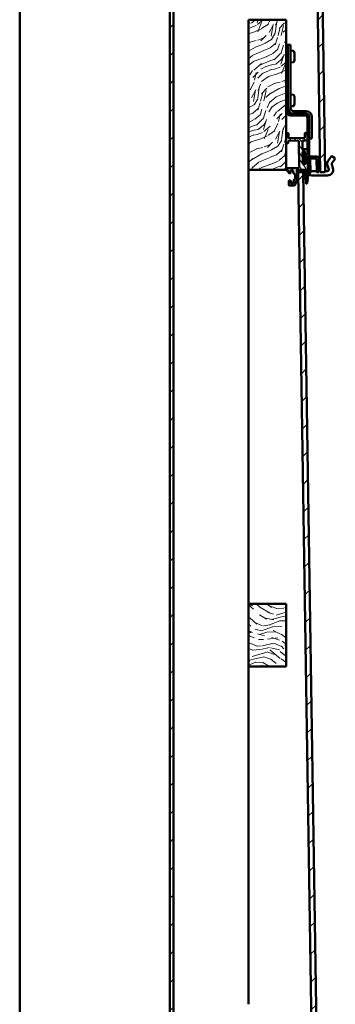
# Model space of a CAD drawing. Header units: millimetres. Extents: x 200 to 13555, y -185 to 8310.
# Tile 64 of 70: x 8841 to 9094, y 2703 to 3490. Entities that reach past the tile are written whole.
import ezdxf

# ---------------------------------------------------------------- set-up
doc = ezdxf.new("R2010")
doc.units = ezdxf.units.MM
doc.header["$LTSCALE"] = 10
doc.layers.add('Schraffur', color=7, linetype='Continuous', lineweight=18)
doc.layers.add('Sichtbare Kanten(DIN)', color=7, linetype='Continuous', lineweight=50)
pattern_1 = [(45, (0, 0), (-11.22532, 11.22532), [])]

msp = doc.modelspace()

# ---------------------------------------------------------------- hatches: boundary and pattern name
at = {"layer": 'Schraffur'}
h = msp.add_hatch(dxfattribs=at)
h.set_pattern_fill('ANSI31', color=256, scale=127, style=0)
h.set_pattern_definition(pattern_1)
h.paths.add_polyline_path([(8964.19, 6923.74), (8961.19, 6923.74), (8961.19, 1272.74), (8964.19, 1272.74)])
h = msp.add_hatch(dxfattribs=at)
h.set_pattern_fill('ANSI31', color=256, scale=127, style=0)
h.set_pattern_definition(pattern_1)
h.paths.add_polyline_path([(9081.37, 3367.82), (9085.37, 3367.89), (9067.95, 4504.75), (9063.95, 4504.69)])
h = msp.add_hatch(dxfattribs=at)
h.set_pattern_fill('WOOD', color=256, scale=38.232284, angle=30.00002, style=0, pattern_type=2)
h.set_pattern_definition([(25.236022, (-3.2497, 5.6287), (-383.3269031, -177.1644037), [4.60378, -455.7747]), (41.30992, (0.915, 7.5916), (113.32443, 109.5747015), [5.84843, -189.09879]), (75.00002, (5.308, 11.452), (-19.11616, 33.11013), [4.32549, -49.74326]), (76.847622, (6.4272, 15.6304), (176.799226, 764.27669527), [8.38499, -830.11464]), (42.994622, (8.335, 23.7954), (-259.758856, -238.2655697), [5.10084, -504.97965]), (30, (12.066, 27.274), (13.99397, 52.22628), [9.55807, -28.67421]), (20.53802, (20.3435, 32.053), (-184.666461, -62.4717087), [4.65115, -227.90685]), (24.28902, (-8.411, 14.5685), (-317.108294, -138.9330338), [3.8423, -380.38752]), (30, (-4.91, 16.15), (13.99397, 52.22628), [5.73484, -32.49744]), (58.300822, (0.0576, 19.0164), (249.514459, 408.9392493), [5.64492, -558.84894]), (82.125022, (3.0238, 23.8192), (-36.8597706, -242.0150807), [8.7183, -427.19607]), (69.289422, (4.2183, 32.4553), (103.0799433, 280.2474285), [5.43384, -537.94735]), (36.34022, (6.14, 37.538), (245.7647367, 186.0393772), [6.92417, -339.28399]), (18.111022, (11.7174, 41.641), (-520.89014106, -168.29234055), [7.42337, -734.91243]), (23.290022, (-14.3371, 24.8326), (317.10775474, 138.9344308), [6.5443, -647.8881]), (33.366522, (-8.326, 27.4201), (510.6451744, 338.9686943), [6.51073, -644.5619]), (63.69012, (-2.889, 31.001), (-47.104031, -71.342432), [6.89244, -130.9559]), (77.489622, (0.1664, 37.1794), (120.8226926, 555.37142573), [6.22376, -616.15148]), (44.931422, (1.5146, 43.2554), (306.8637064, 309.6087316), [5.93526, -587.58814]), (30, (5.716, 47.447), (13.99397, 52.22628), [4.58787, -33.64441]), (17.005022, (9.6897, 49.7412), (336.2241209, 105.8228968), [5.10084, -504.97965]), (30, (10.264, 5.926), (13.99397, 52.22628), [0, -38.23228]), (253.152022, (12.0321, 13.5688), (229.0303826, 750.28122534), [8.38499, -830.11464]), (236.56502, (-9.514, 38.654), (-13.993984, -52.226247), [3.41961, -82.07018]), (218.13002, (-11.3984, 35.8), (-179.5448974, -147.806758), [5.40685, -264.93634]), (186.80102, (-15.6515, 32.4616), (-203.7829865, -29.3590406), [2.9117, -288.25689]), (56.56512, (12.032, 13.569), (13.993893, 52.226272), [4.27448, -81.21531]), (36.709822, (14.3873, 17.136), (-278.8751809, -205.1553988), [6.5443, -647.8881]), (19.875022, (19.6337, 21.0479), (620.22036127, 225.6401773), [10.87437, -1076.56376]), (19.695022, (-1.147, 1.9866), (217.7772824, 81.5862989), [4.27448, -423.17403]), (45.524122, (2.8775, 3.4272), (-306.86217223, -309.607221), [7.14236, -707.09462]), (72.878922, (7.8815, 8.5236), (-201.037428, -645.83041657), [7.30428, -723.12159]), (64.695222, (10.0318, 15.5042), (197.2879084, 422.93284936), [6.04506, -598.4614]), (39.46232, (12.6157, 20.969), (146.4345436, 128.6908724), [6.97674, -225.58118]), (23.418022, (18.002, 25.4034), (-601.10462016, -258.75380543), [10.00634, -990.62906]), (21.87002, (-5.926, 10.264), (-217.7767926, -81.5872323), [5.40685, -264.93634]), (41.30992, (-0.908, 12.278), (113.32443, 109.5747015), [5.84843, -189.09879]), (72.510422, (3.4848, 16.139), (-173.0497718, -541.37724374), [6.22376, -616.15148]), (75.00002, (5.355, 22.075), (-19.11616, 33.11013), [7.02893, -47.03985]), (47.354022, (7.1744, 28.8644), (-353.96609686, -380.94922874), [6.40892, -634.48004]), (26.634022, (11.5162, 33.5785), (-548.8754958, -272.75256176), [6.51073, -644.5619]), (12.897022, (17.336, 36.497), (388.4483424, 91.8289211), [5.20016, -514.81682]), (21.254022, (-10.705, 18.5417), (250.8867477, 100.7036993), [5.02865, -497.83786]), (44.931422, (-6.0184, 20.3646), (306.8637064, 309.6087316), [5.93526, -587.58814]), (62.00542, (-1.8165, 24.5564), (-108.2021233, -194.911222), [7.21367, -353.46893]), (79.899122, (1.5695, 30.926), (-115.70096308, -640.70784017), [9.49671, -940.17391]), (45.94542, (3.235, 40.2755), (-113.3244174, -109.5748215), [5.5667, -272.76861]), (23.991022, (7.1058, 44.2762), (350.21598632, 158.05083697), [7.30428, -723.12159]), (6.80102, (13.779, 47.246), (203.7829865, 29.3590406), [2.9117, -288.25689]), (20.53802, (-16.44, 28.475), (-184.666461, -62.4717087), [4.65115, -227.90685]), (40.008022, (-12.0844, 30.1064), (325.97923903, 276.4982969), [6.59992, -653.39355]), (67.405422, (-7.0291, 34.3495), (239.27028346, 579.61307064), [8.18205, -810.02357]), (59.054622, (15.2307, 8.7934), (155.3061851, 266.2534788), [3.93624, -389.6902]), (40.784322, (17.2548, 12.1694), (-472.41481384, -405.1900221), [8.17314, -809.1404]), (22.87502, (23.4432, 17.508), (-250.886985, -100.7030255), [9.24717, -298.99137])])
h.paths.add_polyline_path([(9054.19, 3489.74), (9024.19, 3489.74), (9024.19, 3369.74), (9054.19, 3369.74), (9054.19, 3398.05), (9054.19, 3398.08)])
h = msp.add_hatch(dxfattribs=at)
h.set_pattern_fill('ANSI31', color=256, scale=25.4, angle=80, style=0)
h.set_pattern_definition([(125, (0, 0), (-2.6008077, -1.8211052), [])])
edge = h.paths.add_edge_path()
edge.add_ellipse((9070.82, 3359.1), major_axis=(0.3, 0.005), ratio=1, start_angle=270, end_angle=353)
edge.add_line((9071.12, 3359.06), (9071.79, 3365.31))
edge.add_ellipse((9071.49, 3365.34), major_axis=(0.032, 0.298), ratio=1, start_angle=270, end_angle=277)
edge.add_line((9071.79, 3365.35), (9071.66, 3373.98))
edge.add_line((9071.66, 3373.98), (9071.63, 3376.01))
edge.add_ellipse((9071.33, 3376.01), major_axis=(-0.005, 0.3), ratio=1, start_angle=270, end_angle=360)
edge.add_line((9071.32, 3376.31), (9070.22, 3376.29))
edge.add_line((9070.22, 3376.29), (9070.12, 3376.29))
edge.add_line((9070.12, 3376.29), (9069.92, 3376.28))
edge.add_ellipse((9069.93, 3375.98), major_axis=(-0.3, -0.005), ratio=1, start_angle=270, end_angle=360)
edge.add_line((9069.63, 3375.98), (9069.65, 3374.53))
edge.add_ellipse((9069.35, 3374.53), major_axis=(0.005, -0.3), ratio=1, start_angle=0, end_angle=90, ccw=False)
edge.add_line((9069.35, 3374.23), (9067.85, 3374.2))
edge.add_ellipse((9067.85, 3374.5), major_axis=(-0.3, -0.005), ratio=1, start_angle=0, end_angle=90, ccw=False)
edge.add_line((9067.55, 3374.5), (9067.4, 3384))
edge.add_ellipse((9067.7, 3384), major_axis=(-0.005, 0.3), ratio=1, start_angle=0, end_angle=90, ccw=False)
edge.add_line((9067.7, 3384.3), (9069.2, 3384.32))
edge.add_ellipse((9069.2, 3384.02), major_axis=(0.3, 0.005), ratio=1, start_angle=0, end_angle=90, ccw=False)
edge.add_line((9069.5, 3384.03), (9069.53, 3382.58))
edge.add_ellipse((9069.83, 3382.58), major_axis=(0.005, -0.3), ratio=1, start_angle=270, end_angle=360)
edge.add_line((9069.83, 3382.28), (9071.23, 3382.3))
edge.add_ellipse((9071.23, 3382.6), major_axis=(0.3, 0.005), ratio=1, start_angle=270, end_angle=360)
edge.add_line((9071.53, 3382.61), (9071.47, 3386.06))
edge.add_ellipse((9071.17, 3386.05), major_axis=(-0.005, 0.3), ratio=1, start_angle=270, end_angle=360)
edge.add_line((9071.17, 3386.35), (9067.67, 3386.3))
edge.add_ellipse((9067.66, 3386.6), major_axis=(-0.3, -0.005), ratio=1, start_angle=0, end_angle=90, ccw=False)
edge.add_line((9067.36, 3386.6), (9067.27, 3392.9))
edge.add_ellipse((9067.57, 3392.9), major_axis=(-0.005, 0.3), ratio=1, start_angle=0, end_angle=90, ccw=False)
edge.add_line((9067.56, 3393.2), (9071.06, 3393.25))
edge.add_ellipse((9071.06, 3393.55), major_axis=(0.3, 0.005), ratio=1, start_angle=270, end_angle=360)
edge.add_line((9071.36, 3393.56), (9071.28, 3398.31))
edge.add_ellipse((9070.28, 3398.29), major_axis=(-0.015, 1), ratio=1, start_angle=270, end_angle=360)
edge.add_line((9070.27, 3399.29), (9069.57, 3399.28))
edge.add_ellipse((9069.57, 3398.98), major_axis=(-0.3, -0.005), ratio=1, start_angle=270, end_angle=360)
edge.add_line((9069.27, 3398.98), (9069.33, 3395.53))
edge.add_ellipse((9069.03, 3395.52), major_axis=(0.005, -0.3), ratio=1, start_angle=0, end_angle=90, ccw=False)
edge.add_line((9069.03, 3395.22), (9056.53, 3395.03))
edge.add_ellipse((9056.53, 3395.33), major_axis=(-0.3, -0.005), ratio=1, start_angle=0, end_angle=90, ccw=False)
edge.add_line((9056.23, 3395.33), (9056.18, 3398.78))
edge.add_ellipse((9055.88, 3398.77), major_axis=(-0.005, 0.3), ratio=1, start_angle=270, end_angle=360)
edge.add_line((9055.87, 3399.07), (9055.17, 3399.06))
edge.add_ellipse((9055.19, 3398.06), major_axis=(-1, -0.015), ratio=1, start_angle=270, end_angle=358.24449)
edge.add_ellipse((9055.19, 3398.06), major_axis=(-0.015, -1), ratio=1, start_angle=270, end_angle=271.75551)
edge.add_line((9054.19, 3398.05), (9054.28, 3392))
edge.add_ellipse((9055.28, 3392.01), major_axis=(0.015, -1), ratio=1, start_angle=270, end_angle=450)
edge.add_line((9056.28, 3392.03), (9056.27, 3392.73))
edge.add_ellipse((9056.57, 3392.73), major_axis=(-0.005, 0.3), ratio=1, start_angle=0, end_angle=90, ccw=False)
edge.add_line((9056.56, 3393.03), (9063.36, 3393.14))
edge.add_ellipse((9063.38, 3392.14), major_axis=(1, 0.015), ratio=1, start_angle=0, end_angle=90, ccw=False)
edge.add_line((9064.38, 3392.15), (9064.68, 3372.2))
edge.add_ellipse((9063.68, 3372.19), major_axis=(0.015, -1), ratio=1, start_angle=0, end_angle=90, ccw=False)
edge.add_line((9063.7, 3371.19), (9055.6, 3371.06))
edge.add_ellipse((9055.62, 3370.06), major_axis=(-1, -0.015), ratio=1, start_angle=270, end_angle=360)
edge.add_line((9054.62, 3370.05), (9054.63, 3369.4))
edge.add_ellipse((9054.93, 3369.4), major_axis=(0.005, -0.3), ratio=1, start_angle=270, end_angle=360)
edge.add_line((9054.93, 3369.1), (9055.93, 3369.12))
edge.add_ellipse((9055.93, 3368.82), major_axis=(0.3, 0.005), ratio=1, start_angle=0, end_angle=90, ccw=False)
edge.add_line((9056.23, 3368.82), (9056.26, 3367.37))
edge.add_ellipse((9056.56, 3367.38), major_axis=(0.005, -0.3), ratio=1, start_angle=270, end_angle=360)
edge.add_line((9056.56, 3367.08), (9057.56, 3367.09))
edge.add_ellipse((9057.56, 3367.39), major_axis=(0.3, 0.005), ratio=1, start_angle=270, end_angle=360)
edge.add_line((9057.86, 3367.4), (9057.83, 3368.85))
edge.add_ellipse((9058.13, 3368.85), major_axis=(-0.005, 0.3), ratio=1, start_angle=0, end_angle=90, ccw=False)
edge.add_line((9058.13, 3369.15), (9059.63, 3369.18))
edge.add_ellipse((9059.63, 3368.88), major_axis=(0.3, 0.005), ratio=1, start_angle=0, end_angle=90, ccw=False)
edge.add_line((9059.93, 3368.88), (9059.96, 3367.26))
edge.add_ellipse((9060.26, 3367.27), major_axis=(0.005, -0.3), ratio=1, start_angle=270, end_angle=317)
edge.add_line((9060.06, 3367.04), (9061.39, 3365.84))
edge.add_ellipse((9061.18, 3365.62), major_axis=(0.223, -0.201), ratio=1, start_angle=43, end_angle=90, ccw=False)
edge.add_line((9061.48, 3365.62), (9061.53, 3362.68))
edge.add_ellipse((9061.23, 3362.68), major_axis=(0.005, -0.3), ratio=1, start_angle=43, end_angle=90, ccw=False)
edge.add_line((9061.44, 3362.46), (9060.15, 3361.22))
edge.add_ellipse((9060.35, 3361.01), major_axis=(-0.216, -0.208), ratio=1, start_angle=270, end_angle=317)
edge.add_line((9060.05, 3361), (9060.08, 3359.38))
edge.add_ellipse((9059.78, 3359.38), major_axis=(0.005, -0.3), ratio=1, start_angle=0, end_angle=90, ccw=False)
edge.add_line((9059.78, 3359.08), (9058.28, 3359.05))
edge.add_ellipse((9058.28, 3359.35), major_axis=(-0.3, -0.005), ratio=1, start_angle=0, end_angle=90, ccw=False)
edge.add_line((9057.98, 3359.35), (9057.96, 3360.8))
edge.add_ellipse((9057.66, 3360.79), major_axis=(-0.005, 0.3), ratio=1, start_angle=270, end_angle=360)
edge.add_line((9057.65, 3361.09), (9056.65, 3361.08))
edge.add_ellipse((9056.66, 3360.78), major_axis=(-0.3, -0.005), ratio=1, start_angle=270, end_angle=360)
edge.add_line((9056.36, 3360.77), (9056.41, 3357.57))
edge.add_ellipse((9056.91, 3357.58), major_axis=(0.008, -0.5), ratio=1, start_angle=270, end_angle=360)
edge.add_line((9056.91, 3357.08), (9060.7, 3357.14))
edge.add_ellipse((9060.69, 3357.64), major_axis=(0.5, 0.008), ratio=1, start_angle=270, end_angle=335)
edge.add_line((9061.15, 3357.44), (9062.95, 3361.47))
edge.add_ellipse((9062.04, 3361.88), major_axis=(0.409, 0.913), ratio=1, start_angle=270, end_angle=295)
edge.add_line((9063.04, 3361.9), (9062.93, 3369.38))
edge.add_ellipse((9063.23, 3369.38), major_axis=(-0.005, 0.3), ratio=1, start_angle=0, end_angle=90, ccw=False)
edge.add_line((9063.22, 3369.68), (9069.62, 3369.78))
edge.add_ellipse((9069.63, 3369.48), major_axis=(0.3, 0.005), ratio=1, start_angle=0, end_angle=90, ccw=False)
edge.add_line((9069.93, 3369.48), (9070.08, 3359.28))
edge.add_ellipse((9070.58, 3359.29), major_axis=(0.008, -0.5), ratio=1, start_angle=270, end_angle=360)
edge.add_line((9070.59, 3358.79), (9070.82, 3358.8))
h = msp.add_hatch(dxfattribs=at)
h.set_pattern_fill('ANSI37', color=256, scale=12.7, angle=-14.99998, style=0)
h.set_pattern_definition([(30.000022, (0, 0), (-0.79375053, 1.37481502), []), (120.000022, (0, 0), (-1.37481502, -0.79375053), [])])
edge = h.paths.add_edge_path()
edge.add_line((9070.68, 3376.84), (9070.58, 3378.1))
edge.add_line((9070.58, 3378.1), (9070.56, 3379.03))
edge.add_line((9070.56, 3379.03), (9070.58, 3379.48))
edge.add_ellipse((9071.33, 3379.49), major_axis=(-0.011, 0.748), ratio=1, start_angle=40.68468, end_angle=90, ccw=False)
edge.add_ellipse((9071.14, 3379.75), major_axis=(0.304, 0.309), ratio=1, start_angle=6.72933, end_angle=90, ccw=False)
edge.add_ellipse((9071.16, 3379.77), major_axis=(0.324, -0.251), ratio=1, start_angle=38.62647, end_angle=90, ccw=False)
edge.add_line((9071.57, 3379.77), (9071.63, 3376.01))
edge.add_line((9071.63, 3376.01), (9071.66, 3373.98))
edge.add_ellipse((9089.36, 3374.25), major_axis=(0.27, -17.7), ratio=1, start_angle=270, end_angle=280.65309)
edge.add_ellipse((9072.31, 3370.77), major_axis=(0.06, -0.294), ratio=1, start_angle=270, end_angle=279.22208)
edge.add_ellipse((9072.31, 3370.77), major_axis=(0.106, -0.281), ratio=1, start_angle=270, end_angle=430.12483)
edge.add_line((9072.61, 3370.78), (9072.46, 3380.02))
edge.add_line((9072.46, 3380.02), (9072.46, 3380.13))
edge.add_ellipse((9067.91, 3380.06), major_axis=(-0.07, 4.55), ratio=1, start_angle=270, end_angle=293.15034)
edge.add_ellipse((9071.37, 3381.6), major_axis=(-0.313, 0.699), ratio=1, start_angle=270, end_angle=298.74688)
edge.add_ellipse((9071.54, 3381.82), major_axis=(-0.391, 0.295), ratio=1, start_angle=270, end_angle=307.98576)
edge.add_line((9071.53, 3382.31), (9071.23, 3382.3))
edge.add_line((9071.23, 3382.3), (9069.83, 3382.28))
edge.add_line((9069.83, 3382.28), (9069.53, 3382.28))
edge.add_ellipse((9069.53, 3382.4), major_axis=(-0.119, -0.002), ratio=1, start_angle=15.1509, end_angle=90, ccw=False)
edge.add_line((9069.41, 3382.36), (9069.4, 3382.42))
edge.add_ellipse((9060.66, 3379.91), major_axis=(8.74, 2.51), ratio=1, start_angle=0, end_angle=2.558)
edge.add_ellipse((9069.04, 3382.76), major_axis=(-0.05, 0.234), ratio=1, start_angle=270, end_angle=363.8723)
edge.add_ellipse((9069.31, 3382.07), major_axis=(-0.92, -0.327), ratio=1, start_angle=270, end_angle=296.20894)
edge.add_ellipse((9071.21, 3379.68), major_axis=(-3.07, -2.6), ratio=1, start_angle=270, end_angle=287.33467)
edge.add_ellipse((9069.27, 3380.94), major_axis=(-0.89, -1.46), ratio=1, start_angle=270, end_angle=300.68492)
edge.add_line((9067.56, 3380.96), (9067.54, 3379.08))
edge.add_line((9067.54, 3379.08), (9067.51, 3378.16))
edge.add_ellipse((9072.95, 3377.94), major_axis=(-0.22, -5.44), ratio=1, start_angle=270, end_angle=285.45689)
edge.add_ellipse((9069.74, 3377.12), major_axis=(0.42, -2.09), ratio=1, start_angle=270, end_angle=304.37569)
edge.add_ellipse((9068.43, 3375.8), major_axis=(0.207, -0.178), ratio=1, start_angle=270, end_angle=361.71129)
edge.add_ellipse((9071.25, 3373.64), major_axis=(1.99, 2.6), ratio=1, start_angle=77.14858, end_angle=90, ccw=False)
edge.add_ellipse((9069.54, 3375.59), major_axis=(0.57, 0.388), ratio=1, start_angle=56.63226, end_angle=90, ccw=False)
edge.add_line((9069.53, 3376.28), (9069.92, 3376.28))
edge.add_line((9069.92, 3376.28), (9070.12, 3376.29))
edge.add_ellipse((9070.16, 3376.8), major_axis=(0.515, -0.039), ratio=1, start_angle=270, end_angle=280.43729)
edge.add_ellipse((9070.16, 3376.8), major_axis=(0.513, 0.055), ratio=1, start_angle=270, end_angle=358.18912)
edge = h.paths.add_edge_path(flags=0)
edge.add_line((9069.51, 3377.29), (9068.61, 3377.46))
edge.add_ellipse((9068.69, 3377.82), major_axis=(-0.355, 0.079), ratio=1, start_angle=10.99929, end_angle=90, ccw=False)
edge.add_line((9068.33, 3377.83), (9068.41, 3380.81))
edge.add_ellipse((9068.65, 3380.84), major_axis=(-0.025, 0.246), ratio=1, start_angle=343.18054, end_angle=450, ccw=False)
edge.add_ellipse((9067.56, 3363.22), major_axis=(17.86, -1.14), ratio=1, start_angle=87.52997, end_angle=90, ccw=False)
edge.add_ellipse((9069.48, 3380.65), major_axis=(0.358, 0.008), ratio=1, start_angle=356.6691, end_angle=450, ccw=False)
edge.add_line((9069.84, 3380.64), (9069.77, 3378.81))
edge.add_line((9069.77, 3378.81), (9069.74, 3377.71))
edge.add_line((9069.74, 3377.71), (9069.71, 3377.46))
edge.add_ellipse((9069.54, 3377.46), major_axis=(0.004, -0.173), ratio=1, start_angle=347.66503, end_angle=450, ccw=False)
h = msp.add_hatch(dxfattribs=at)
h.set_pattern_fill('ANSI31', color=256, scale=25.4, style=0)
h.set_pattern_definition([(45, (0, 0), (-2.245064, 2.245064), [])])
edge = h.paths.add_edge_path()
edge.add_ellipse((9080.07, 3368.11), major_axis=(0.3, 0.005), ratio=1, start_angle=270, end_angle=360)
edge.add_line((9080.37, 3368.11), (9080.2, 3378.91))
edge.add_ellipse((9078.6, 3378.88), major_axis=(-0.02, 1.6), ratio=1, start_angle=270, end_angle=360)
edge.add_line((9078.58, 3380.48), (9076.56, 3380.45))
edge.add_ellipse((9076.02, 3381.04), major_axis=(-0.592, -0.538), ratio=1, start_angle=7.18076, end_angle=90, ccw=False)
edge.add_line((9075.5, 3380.44), (9073.48, 3380.41))
edge.add_ellipse((9073.5, 3378.81), major_axis=(-1.6, -0.02), ratio=1, start_angle=270, end_angle=309.50669)
edge.add_ellipse((9073.5, 3378.81), major_axis=(-1.22, -1.04), ratio=1, start_angle=270, end_angle=320.49331)
edge.add_line((9071.9, 3378.78), (9072.03, 3370.66))
edge.add_line((9072.03, 3370.66), (9072.07, 3367.98))
edge.add_ellipse((9072.37, 3367.99), major_axis=(0.005, -0.3), ratio=1, start_angle=270, end_angle=360)
edge.add_line((9072.37, 3367.69), (9073.37, 3367.7))
edge.add_ellipse((9073.37, 3368), major_axis=(0.3, 0.005), ratio=1, start_angle=270, end_angle=360)
edge.add_line((9073.67, 3368.01), (9073.51, 3378.51))
edge.add_ellipse((9073.81, 3378.51), major_axis=(-0.005, 0.3), ratio=1, start_angle=0, end_angle=90, ccw=False)
edge.add_line((9073.8, 3378.81), (9078.3, 3378.88))
edge.add_ellipse((9078.31, 3378.58), major_axis=(0.3, 0.005), ratio=1, start_angle=0, end_angle=90, ccw=False)
edge.add_line((9078.61, 3378.58), (9078.77, 3368.09))
edge.add_ellipse((9079.07, 3368.09), major_axis=(0.005, -0.3), ratio=1, start_angle=270, end_angle=360)
edge.add_line((9079.07, 3367.79), (9080.07, 3367.81))
h = msp.add_hatch(dxfattribs=at)
h.set_pattern_fill('ANSI31', color=256, scale=127, style=0)
h.set_pattern_definition(pattern_1)
h.paths.add_polyline_path([(9081.37, 2230.82), (9085.37, 2230.89), (9067.95, 3367.75), (9063.95, 3367.69)])
h = msp.add_hatch(dxfattribs=at)
h.set_pattern_fill('WOOD', color=256, scale=38.232284, angle=150.00025, style=0, pattern_type=2)
h.set_pattern_definition([(145.236246, (-3.2497, -5.6287), (345.0932744, -243.3872892), [4.60378, -455.7747]), (161.31015, (-7.032, -3.004), (-151.556859, 43.353894), [5.84843, -189.09879]), (195.00025, (-12.572, -1.13), (-19.116006, -33.11022), [4.32549, -49.74326]), (196.847846, (-16.7499, -2.2492), (-750.28175396, -229.02865086), [8.38499, -830.11464]), (162.994846, (-24.775, -4.6794), (336.2238767, -105.8236728), [5.10084, -504.97965]), (150.00025, (-29.653, -3.188), (-52.22621, -13.99421), [9.55807, -28.67421]), (140.538246, (-37.9303, 1.5914), (146.435819, -128.6894214), [4.65115, -227.90685]), (144.289246, (-8.411, -14.5685), (278.8744833, -205.1562345), [3.8423, -380.38752]), (150.00025, (-11.53, -12.326), (-52.22621, -13.99421), [5.73484, -32.49744]), (178.301046, (-16.4974, -9.4584), (-478.90905326, 11.6143689), [5.64492, -558.84894]), (202.125246, (-22.14, -9.291), (228.0207461, 89.0869313), [8.7183, -427.19607]), (189.289646, (-30.2162, -12.5746), (-294.24116585, -50.85501156), [5.43384, -537.94735]), (156.340446, (-35.5788, -13.4518), (-283.9976621, 119.8177098), [6.92417, -339.28399]), (138.111246, (-41.921, -10.6731), (406.19194296, -366.9563413), [7.42337, -734.91243]), (143.290246, (-14.337, -24.8327), (-278.8754235, 205.155069), [6.5443, -647.8881]), (153.366746, (-19.5834, -20.9207), (-548.8791506, 272.7452069), [6.51073, -644.5619]), (183.69035, (-25.403, -18.002), (85.336394, -5.121739), [6.89244, -130.9559]), (197.489846, (-32.2814, -18.4457), (-541.37643504, -173.0523018), [6.22376, -616.15148]), (164.931646, (-38.2175, -20.3162), (-421.5613124, 110.9457564), [5.93526, -587.58814]), (150.00025, (-43.95, -18.773), (-52.22621, -13.99421), [4.58787, -33.64441]), (137.005246, (-47.922, -16.4793), (-259.75830606, 238.2661693), [5.10084, -504.97965]), (150.00025, (-10.264, 5.926), (-52.22621, -13.99421), [0, -38.23228]), (13.152246, (-17.767, 3.6357), (-764.27710334, -176.79746196), [8.38499, -830.11464]), (356.56525, (-28.718, -27.567), (52.226194, 13.99418), [3.41961, -82.07018]), (338.130246, (-25.3045, -27.7714), (217.777174, -81.5862145), [5.40685, -264.93634]), (306.801246, (-20.287, -29.7855), (127.317799, -161.8012266), [2.9117, -288.25689]), (176.56535, (-17.767, 3.636), (-52.22617, -13.994273), [4.27448, -81.21531]), (156.710046, (-22.0338, 3.8918), (317.10791903, -138.9340558), [6.5443, -647.8881]), (139.875246, (-28.0449, 6.4793), (-505.52196007, 424.30452983), [10.87437, -1076.56376]), (139.695246, (-1.147, -1.9866), (-179.5450248, 147.8068097), [4.27448, -423.17403]), (165.524346, (-4.4068, 0.7784), (421.55923714, -110.94518303), [7.14236, -707.09462]), (192.879146, (-11.3224, 2.5637), (659.82368127, 148.81426026), [7.30428, -723.12159]), (184.695446, (-18.443, 0.9356), (-464.91438755, -40.6118962), [6.04506, -598.4614]), (159.462546, (-24.4677, 0.441), (-184.66708, 62.4698788), [6.97674, -225.58118]), (143.418246, (-31.001, 2.8884), (524.64120362, -391.19292383), [10.00634, -990.62906]), (141.870246, (-5.926, -10.264), (179.5455882, -147.805919), [5.40685, -264.93634]), (161.31015, (-10.179, -6.926), (-151.556859, 43.353894), [5.84843, -189.09879]), (192.510646, (-15.719, -5.0516), (555.3708611, 120.825288), [6.22376, -616.15148]), (195.00025, (-21.795, -6.4), (-19.116006, -33.11022), [7.02893, -47.03985]), (167.354246, (-28.5845, -8.219), (506.89521046, -116.0670419), [6.40892, -634.48004]), (146.634246, (-34.838, -6.816), (510.6497165, -338.9618517), [6.51073, -644.5619]), (132.897246, (-40.2755, -3.2352), (-273.7514819, 290.490605), [5.20016, -514.81682]), (141.254246, (-10.705, -18.5417), (-212.6559863, 166.9216185), [5.02865, -497.83786]), (164.931646, (-14.627, -15.3944), (-421.5613124, 110.9457564), [5.93526, -587.58814]), (182.005646, (-20.358, -13.8514), (222.8991167, 3.7506922), [7.21367, -353.46893]), (199.899346, (-27.5674, -14.1039), (612.71888945, 220.15633496), [9.49671, -940.17391]), (165.945646, (-36.497, -17.3363), (151.5569567, -43.353823), [5.5667, -272.76861]), (143.991246, (-41.8971, -15.9845), (-311.9849072, 224.2693065), [7.30428, -723.12159]), (126.801246, (-47.8057, -11.69), (-127.317799, 161.8012266), [2.9117, -288.25689]), (140.538246, (-16.44, -28.475), (146.435819, -128.6894214), [4.65115, -227.90685]), (160.008246, (-20.0307, -25.5187), (-402.4447302, 144.0555851), [6.59992, -653.39355]), (187.405646, (-26.2329, -23.2622), (-621.59446335, -82.5948142), [8.18205, -810.02357]), (179.054846, (-15.2307, 8.7934), (-308.2353744, 1.3711609), [3.93624, -389.6902]), (160.784546, (-19.1664, 8.8583), (587.11306437, -206.52593053), [8.17314, -809.1404]), (142.875246, (-26.884, 11.5482), (212.6555214, -166.922161), [9.24717, -298.99137])])
h.paths.add_polyline_path([(9054.19, 3022.74), (9024.19, 3022.74), (9024.19, 2972.74), (9054.19, 2972.74)])

# ---------------------------------------------------------------- linework, layer by layer
at = {"layer": 'Sichtbare Kanten(DIN)'}
for p, q in [((8841.19, 6923.74), (8841.19, 1272.74)), ((8961.19, 6923.74), (8961.19, 1272.74)), ((8964.19, 1272.74), (8964.19, 6923.74)), ((9063.95, 4504.69), (9081.37, 3367.82)), ((9085.37, 3367.89), (9067.95, 4504.75)), ((9054.19, 3489.74), (9024.19, 3489.74)), ((9024.19, 3489.74), (9024.19, 3369.74)), ((9054.19, 3369.74), (9054.19, 3489.74)), ((9055.69, 3469.74), (9054.19, 3469.74)), ((9055.69, 3416.74), (9055.69, 3469.74)), ((9055.69, 3469.74), (9055.69, 3419.24)), ((9057.69, 3469.74), (9055.69, 3469.74)), ((9057.69, 3419.24), (9057.69, 3469.74)), ((9060.02, 3464.78), (9057.69, 3464.99)), ((9060.99, 3463.02), (9060.99, 3457.46)), ((9060.02, 3455.69), (9057.69, 3455.49)), ((9060.02, 3429.78), (9057.69, 3429.99)), ((9060.99, 3428.02), (9060.99, 3422.46)), ((9060.02, 3420.69), (9057.69, 3420.49)), ((9070.29, 3416.74), (9060.19, 3416.74)), ((9069.29, 3414.74), (9057.69, 3414.74)), ((9057.69, 3413.24), (9069.29, 3413.24)), ((9060.19, 3414.74), (9070.29, 3414.74)), ((9071.29, 3411.24), (9071.29, 3398.18)), ((9072.79, 3412.24), (9072.79, 3394.74)), ((9072.79, 3380.24), (9072.79, 3411.24)), ((9074.79, 3394.74), (9074.79, 3412.24)), ((9054.19, 3398.05), (9054.28, 3392)), ((9055.87, 3399.07), (9055.17, 3399.06)), ((9056.23, 3395.33), (9056.18, 3398.78)), ((9056.28, 3392.03), (9056.27, 3392.73)), ((9069.03, 3395.22), (9056.53, 3395.03)), ((9056.56, 3393.03), (9063.36, 3393.14)), ((9064.38, 3392.15), (9064.68, 3372.2)), ((9067.36, 3386.6), (9067.27, 3392.9)), ((9067.56, 3393.2), (9071.06, 3393.25)), ((9069.27, 3398.98), (9069.33, 3395.53)), ((9070.27, 3399.29), (9069.57, 3399.28)), ((9071.36, 3393.56), (9071.28, 3398.31)), ((9071.29, 3393.36), (9071.29, 3386.33)), ((9072.79, 3394.74), (9074.79, 3394.74)), ((9071.17, 3386.35), (9067.67, 3386.3)), ((9067.7, 3384.3), (9069.2, 3384.32)), ((9071.53, 3382.61), (9071.47, 3386.06)), ((9067.55, 3374.5), (9067.4, 3384)), ((9067.54, 3379.08), (9067.51, 3378.16)), ((9067.56, 3380.96), (9067.54, 3379.08)), ((9068.33, 3377.83), (9068.41, 3380.81)), ((9069.51, 3377.29), (9068.61, 3377.46)), ((9069.41, 3382.36), (9069.4, 3382.42)), ((9069.5, 3384.03), (9069.53, 3382.58)), ((9071.53, 3382.31), (9069.53, 3382.28)), ((9069.53, 3376.28), (9070.12, 3376.29)), ((9069.74, 3377.71), (9069.71, 3377.46)), ((9069.77, 3378.81), (9069.74, 3377.71)), ((9069.84, 3380.64), (9069.77, 3378.81)), ((9069.83, 3382.28), (9071.23, 3382.3)), ((9071.32, 3376.31), (9069.92, 3376.28)), ((9070.56, 3379.03), (9070.58, 3379.48)), ((9070.58, 3378.1), (9070.56, 3379.03)), ((9070.68, 3376.84), (9070.58, 3378.1)), ((9071.29, 3382.31), (9071.29, 3382.31)), ((9071.29, 3380.16), (9071.29, 3376.3)), ((9071.57, 3379.77), (9071.66, 3373.98)), ((9071.9, 3378.78), (9072.07, 3367.98)), ((9072.61, 3370.78), (9072.46, 3380.13)), ((9075.5, 3380.44), (9073.48, 3380.41)), ((9073.67, 3368.01), (9073.51, 3378.51)), ((9073.8, 3378.81), (9078.3, 3378.88)), ((9078.58, 3380.48), (9076.56, 3380.45)), ((9078.61, 3378.58), (9078.77, 3368.09)), ((9080.37, 3368.11), (9080.2, 3378.91)), ((9090.9, 3380.8), (9088.15, 3377.52)), ((9090.9, 3380.8), (9091.67, 3380.15)), ((9091.54, 3376.11), (9093.58, 3378.54)), ((9091.67, 3380.15), (9092.81, 3379.19)), ((9092.81, 3379.19), (9093.58, 3378.54)), ((9024.19, 3369.74), (9024.19, 3022.74)), ((9024.19, 3369.74), (9054.19, 3369.74)), ((9054.62, 3370.05), (9054.63, 3369.4)), ((9054.93, 3369.1), (9055.93, 3369.12)), ((9063.7, 3371.19), (9055.6, 3371.06)), ((9056.23, 3368.82), (9056.26, 3367.37)), ((9057.86, 3367.4), (9057.83, 3368.85)), ((9058.13, 3369.15), (9059.63, 3369.18)), ((9059.93, 3368.88), (9059.96, 3367.26)), ((9063.04, 3361.9), (9062.93, 3369.38)), ((9063.03, 3369.28), (9063.04, 3368.58)), ((9063.04, 3368.58), (9063.04, 3368.2)), ((9063.22, 3369.68), (9069.62, 3369.78)), ((9063.43, 3368.98), (9064.43, 3369)), ((9064.83, 3368.98), (9064.83, 3369.41)), ((9064.83, 3368.98), (9064.84, 3368.62)), ((9064.84, 3368.62), (9064.85, 3368.19)), ((9066.42, 3369.55), (9065.22, 3369.54)), ((9066.43, 3368.89), (9065.23, 3368.87)), ((9066.83, 3369.44), (9066.83, 3369.01)), ((9066.84, 3368.65), (9066.83, 3369.01)), ((9066.85, 3368.22), (9066.84, 3368.65)), ((9067.23, 3369.04), (9069.43, 3369.08)), ((9069.35, 3374.23), (9067.85, 3374.2)), ((9068.6, 3369.76), (9069.12, 3369.77)), ((9069.63, 3375.98), (9069.65, 3374.53)), ((9069.84, 3368.68), (9069.83, 3369.38)), ((9069.84, 3368.3), (9069.84, 3368.68)), ((9069.93, 3369.48), (9070.08, 3359.28)), ((9071.79, 3365.35), (9071.63, 3376.01)), ((9073.79, 3368.01), (9074.29, 3368.87)), ((9078.76, 3368.74), (9074.79, 3368.74)), ((9081.36, 3368.74), (9080.36, 3368.74)), ((9087.33, 3368.74), (9085.36, 3368.74)), ((9087.28, 3373.16), (9088.28, 3370.04)), ((9091.61, 3371.11), (9090.95, 3373.17)), ((9056.36, 3360.77), (9056.41, 3357.57)), ((9056.56, 3367.08), (9057.56, 3367.09)), ((9057.65, 3361.09), (9056.65, 3361.08)), ((9057.98, 3359.35), (9057.96, 3360.8)), ((9060.05, 3361), (9060.08, 3359.38)), ((9060.06, 3367.04), (9061.39, 3365.84)), ((9061.44, 3362.46), (9060.15, 3361.22)), ((9061.15, 3357.44), (9062.95, 3361.47)), ((9061.48, 3365.62), (9061.53, 3362.68)), ((9063.04, 3368.2), (9063.05, 3367.84)), ((9063.06, 3367.18), (9063.05, 3367.84)), ((9063.86, 3367.19), (9063.06, 3367.18)), ((9063.06, 3367.18), (9063.07, 3366.58)), ((9063.07, 3366.33), (9063.07, 3366.58)), ((9063.66, 3366.5), (9063.86, 3367.19)), ((9063.67, 3366.34), (9063.67, 3366.54)), ((9063.96, 3367.19), (9063.86, 3367.19)), ((9067.95, 3367.75), (9063.95, 3367.69)), ((9063.95, 3367.69), (9081.37, 2230.82)), ((9064.85, 3367.94), (9064.85, 3368.19)), ((9066.45, 3368.17), (9065.25, 3368.15)), ((9066.85, 3368.22), (9066.85, 3367.97)), ((9085.37, 2230.89), (9067.95, 3367.75)), ((9068.86, 3367.27), (9067.96, 3367.25)), ((9069.94, 3362.08), (9068.01, 3363.95)), ((9068.86, 3367.32), (9068.86, 3367.08)), ((9068.87, 3366.91), (9068.86, 3367.27)), ((9069.25, 3367.93), (9069.85, 3367.94)), ((9069.87, 3366.7), (9069.27, 3366.69)), ((9069.85, 3367.94), (9069.84, 3368.3)), ((9069.85, 3367.94), (9069.87, 3366.7)), ((9069.87, 3366.7), (9069.94, 3362.16)), ((9069.94, 3362.08), (9069.94, 3362.16)), ((9071.12, 3359.06), (9071.79, 3365.31)), ((9072.37, 3367.69), (9073.37, 3367.7)), ((9072.54, 3365.84), (9073.04, 3366.71)), ((9073.04, 3366.71), (9073.79, 3368.01)), ((9074.79, 3365.24), (9087.33, 3365.24)), ((9079.07, 3367.79), (9080.07, 3367.81)), ((9081.37, 3367.82), (9085.37, 3367.89)), ((9056.91, 3357.08), (9060.7, 3357.14)), ((9059.78, 3359.08), (9058.28, 3359.05)), ((9070.59, 3358.79), (9070.82, 3358.8)), ((9054.19, 3022.74), (9024.19, 3022.74)), ((9024.19, 3022.74), (9024.19, 2972.74)), ((9054.19, 2972.74), (9054.19, 3022.74)), ((9024.19, 2972.74), (9024.19, 2702.74)), ((9024.19, 2972.74), (9054.19, 2972.74))]:
    msp.add_line(p, q, dxfattribs=at)
for centre, radius, start, end in [((9059.98, 3464.29), 0.5, 25.21617, 85), ((9051.39, 3460.24), 10, 16.13193, 25.21617), ((9059.98, 3456.19), 0.5, 275, 334.78383), ((9051.39, 3460.24), 10, 334.78383, 343.86807), ((9059.98, 3429.29), 0.5, 25.21617, 85), ((9051.39, 3425.24), 10, 16.13193, 25.21617), ((9057.69, 3416.74), 3.5, 180, 270), ((9060.19, 3419.24), 4.5, 180, 270), ((9057.69, 3416.74), 2, 180, 270), ((9060.19, 3419.24), 2.5, 180, 270), ((9059.98, 3421.19), 0.5, 275, 334.78383), ((9051.39, 3425.24), 10, 334.78383, 343.86807), ((9070.29, 3412.24), 4.5, 0, 90), ((9069.29, 3411.24), 3.5, 0, 90), ((9069.29, 3411.24), 2, 0, 90), ((9070.29, 3412.24), 2.5, 0, 90), ((9055.19, 3398.06), 1, 90.87776, 180.87776), ((9055.28, 3392.01), 1, 180.87776, 0.87776), ((9055.88, 3398.77), 0.3, 0.87776, 90.87776), ((9056.53, 3395.33), 0.3, 180.87776, 270.87776), ((9056.57, 3392.73), 0.3, 90.87776, 180.87776), ((9063.38, 3392.14), 1, 0.87776, 90.87776), ((9067.57, 3392.9), 0.3, 90.87776, 180.87776), ((9069.03, 3395.52), 0.3, 270.87776, 0.87776), ((9069.57, 3398.98), 0.3, 90.87776, 180.87776), ((9070.28, 3398.29), 1, 0.87776, 90.87776), ((9071.06, 3393.55), 0.3, 270.87776, 0.87776), ((9067.66, 3386.6), 0.3, 180.87776, 270.87776), ((9067.7, 3384), 0.3, 90.87776, 180.87776), ((9069.2, 3384.02), 0.3, 0.87776, 90.87776), ((9071.17, 3386.05), 0.3, 0.87776, 90.87776), ((9072.95, 3377.94), 5.45, 177.71862, 193.1755), ((9069.27, 3380.94), 1.71, 148.69933, 179.38425), ((9069.74, 3377.12), 2.13, 191.49674, 225.87243), ((9071.21, 3379.68), 4.03, 130.28283, 147.61749), ((9068.69, 3377.82), 0.364, 178.45271, 257.45341), ((9068.65, 3380.84), 0.248, 78.878, 185.69746), ((9069.31, 3382.07), 0.977, 109.57953, 135.78847), ((9067.56, 3363.22), 17.9, 83.87622, 86.34625), ((9069.04, 3382.76), 0.24, 11.92609, 105.79839), ((9069.54, 3375.59), 0.69, 90.87776, 124.24549), ((9060.66, 3379.91), 9.09, 16.02865, 18.58665), ((9069.53, 3382.4), 0.119, 196.02865, 270.87776), ((9069.48, 3380.65), 0.358, 358.01357, 91.34447), ((9069.54, 3377.46), 0.173, 259.02442, 1.35939), ((9069.83, 3382.58), 0.3, 180.87776, 270.87776), ((9069.93, 3375.98), 0.3, 90.87776, 180.87776), ((9070.16, 3376.8), 0.516, 265.65911, 4.28553), ((9071.33, 3379.49), 0.748, 131.54695, 180.86227), ((9071.14, 3379.75), 0.434, 52.25128, 135.52195), ((9071.23, 3382.6), 0.3, 270.87776, 0.87776), ((9071.33, 3376.01), 0.3, 0.87776, 90.87776), ((9071.16, 3379.77), 0.41, 0.87776, 52.25128), ((9071.54, 3381.82), 0.49, 52.892, 90.87776), ((9071.37, 3381.6), 0.766, 24.14512, 52.892), ((9073.5, 3378.81), 1.6, 90.87776, 180.87776), ((9067.91, 3380.06), 4.55, 0.87776, 24.0281), ((9073.81, 3378.51), 0.3, 90.87776, 180.87776), ((9076.02, 3381.04), 0.8, 229.46813, 312.28738), ((9078.31, 3378.58), 0.3, 0.87776, 90.87776), ((9078.6, 3378.88), 1.6, 0.87776, 90.87776), ((9091.67, 3374.56), 4.6, 139.91448, 197.74309), ((9055.62, 3370.06), 1, 90.87776, 180.87776), ((9054.93, 3369.4), 0.3, 180.87776, 270.87776), ((9055.93, 3368.82), 0.3, 0.87776, 90.87776), ((9058.13, 3368.85), 0.3, 90.87776, 180.87776), ((9059.63, 3368.88), 0.3, 0.87776, 90.87776), ((9063.23, 3369.38), 0.3, 90.87776, 180.87776), ((9063.43, 3369.28), 0.4, 90.87776, 180.87776), ((9063.44, 3368.58), 0.4, 90.87776, 178.3236), ((9063.68, 3372.19), 1, 270.87776, 0.87776), ((9067.85, 3374.5), 0.3, 180.87776, 270.87776), ((9068.43, 3375.8), 0.273, 229.22771, 320.939), ((9071.25, 3373.64), 3.28, 129.71067, 142.56209), ((9069.12, 3369.57), 0.2, 90.87776, 99.21641), ((9069.35, 3374.53), 0.3, 270.87776, 0.87776), ((9069.43, 3369.38), 0.4, 0.87776, 90.87776), ((9069.44, 3368.68), 0.4, 3.43192, 90.87776), ((9069.63, 3369.48), 0.3, 0.87776, 90.87776), ((9089.36, 3374.25), 17.71, 180.87776, 191.53085), ((9072.31, 3370.77), 0.3, 191.53085, 0.87776), ((9074.79, 3369.74), 1, 240, 270), ((9087.33, 3369.74), 4.5, 270, 17.74309), ((9087.33, 3369.74), 1, 270, 17.74309), ((9093.91, 3374.12), 3.1, 139.91448, 197.74309), ((9056.56, 3367.38), 0.3, 180.87776, 270.87776), ((9056.66, 3360.78), 0.3, 90.87776, 180.87776), ((9057.56, 3367.39), 0.3, 270.87776, 0.87776), ((9057.66, 3360.79), 0.3, 0.87776, 90.87776), ((9060.26, 3367.27), 0.3, 180.87776, 227.87776), ((9060.35, 3361.01), 0.3, 133.87776, 180.87776), ((9061.18, 3365.62), 0.3, 0.87776, 47.87776), ((9061.23, 3362.68), 0.3, 313.87776, 0.87776), ((9062.04, 3361.88), 1, 335.87776, 0.87776), ((9063.37, 3366.58), 0.3, 180.87776, 343.66072), ((9063.37, 3366.33), 0.3, 180.87776, 0.87776), ((9069.26, 3367.09), 0.4, 180.87776, 270.87776), ((9074.79, 3369.74), 3.5, 209.78425, 240), ((9071.49, 3365.34), 0.3, 353.87776, 0.87776), ((9072.37, 3367.99), 0.3, 180.87776, 270.87776), ((9074.79, 3369.74), 4.5, 240, 270), ((9073.37, 3368), 0.3, 270.87776, 0.87776), ((9074.79, 3369.74), 2, 235.9158, 240), ((9079.07, 3368.09), 0.3, 180.87776, 270.87776), ((9080.07, 3368.11), 0.3, 270.87776, 0.87776), ((9056.91, 3357.58), 0.5, 180.87776, 270.87776), ((9058.28, 3359.35), 0.3, 180.87776, 270.87776), ((9059.78, 3359.38), 0.3, 270.87776, 0.87776), ((9060.69, 3357.64), 0.5, 270.87776, 335.87776), ((9070.58, 3359.29), 0.5, 180.87776, 270.87776), ((9070.82, 3359.1), 0.3, 270.87776, 353.87776)]:
    msp.add_arc(centre, radius, start, end, dxfattribs=at)
for points in [[(9063.04, 3368.6), (9063.04, 3368.59), (9063.04, 3368.58), (9063.04, 3368.58)], [(9068.54, 3369.76), (9068.47, 3369.76), (9068.39, 3369.76), (9068.32, 3369.76)]]:
    msp.add_open_spline(points, degree=3, dxfattribs=at)
for points, knots in [([(9064.43, 3369), (9064.48, 3369), (9064.54, 3369), (9064.64, 3369), (9064.68, 3369), (9064.75, 3369), (9064.78, 3369), (9064.82, 3368.99), (9064.83, 3368.98), (9064.83, 3368.98)], [0.24266137, 0.24266137, 0.24266137, 0.24266137, 0.25773082, 0.25773082, 0.27280027, 0.27280027, 0.28793043, 0.28793043, 0.3030606, 0.3030606, 0.3030606, 0.3030606]), ([(9065.22, 3369.54), (9065.17, 3369.53), (9065.12, 3369.53), (9065.02, 3369.52), (9064.98, 3369.51), (9064.91, 3369.49), (9064.88, 3369.48), (9064.84, 3369.44), (9064.83, 3369.43), (9064.83, 3369.41)], [0, 0, 0, 0, 0.0150152, 0.0150152, 0.0300304, 0.0300304, 0.04584809, 0.04584809, 0.06166579, 0.06166579, 0.06166579, 0.06166579]), ([(9064.84, 3368.84), (9064.85, 3368.84), (9064.87, 3368.84), (9064.93, 3368.85), (9064.99, 3368.86), (9065.1, 3368.86), (9065.17, 3368.87), (9065.23, 3368.87), (9065.23, 3368.87), (9065.23, 3368.87)], [0.07847378, 0.07847378, 0.07847378, 0.07847378, 0.08672348, 0.08672348, 0.10580214, 0.10580214, 0.12752791, 0.12752791, 0.12778796, 0.12778796, 0.12778796, 0.12778796]), ([(9064.84, 3368.84), (9064.85, 3368.84), (9064.87, 3368.84), (9064.93, 3368.85), (9064.99, 3368.86), (9065.1, 3368.86), (9065.17, 3368.87), (9065.23, 3368.87), (9065.23, 3368.87), (9065.23, 3368.87)], [0.07847378, 0.07847378, 0.07847378, 0.07847378, 0.08672348, 0.08672348, 0.10580214, 0.10580214, 0.12752791, 0.12752791, 0.12778796, 0.12778796, 0.12778796, 0.12778796]), ([(9066.83, 3369.44), (9066.83, 3369.46), (9066.82, 3369.47), (9066.77, 3369.5), (9066.74, 3369.52), (9066.67, 3369.54), (9066.63, 3369.54), (9066.53, 3369.55), (9066.47, 3369.55), (9066.42, 3369.55)], [-0.06166579, -0.06166579, -0.06166579, -0.06166579, -0.04584809, -0.04584809, -0.0300304, -0.0300304, -0.0150152, -0.0150152, 0, 0, 0, 0]), ([(9066.43, 3368.89), (9066.5, 3368.89), (9066.57, 3368.89), (9066.7, 3368.88), (9066.75, 3368.88), (9066.81, 3368.87), (9066.82, 3368.87), (9066.84, 3368.87)], [0, 0, 0, 0, 0.02277517, 0.02277517, 0.0442542, 0.0442542, 0.04915456, 0.04915456, 0.04915456, 0.04915456]), ([(9066.43, 3368.89), (9066.5, 3368.89), (9066.57, 3368.89), (9066.7, 3368.88), (9066.75, 3368.88), (9066.81, 3368.87), (9066.82, 3368.87), (9066.84, 3368.87)], [0, 0, 0, 0, 0.02277517, 0.02277517, 0.0442542, 0.0442542, 0.04915456, 0.04915456, 0.04915456, 0.04915456]), ([(9066.84, 3368.36), (9066.84, 3368.34), (9066.83, 3368.31), (9066.79, 3368.26), (9066.76, 3368.23), (9066.69, 3368.2), (9066.64, 3368.19), (9066.55, 3368.17), (9066.5, 3368.17), (9066.45, 3368.17)], [-0.06380982, -0.06380982, -0.06380982, -0.06380982, -0.04683315, -0.04683315, -0.02985647, -0.02985647, -0.01492824, -0.01492824, 0, 0, 0, 0]), ([(9066.83, 3369.01), (9066.83, 3369.01), (9066.84, 3369.02), (9066.88, 3369.03), (9066.91, 3369.03), (9066.99, 3369.04), (9067.03, 3369.04), (9067.13, 3369.04), (9067.18, 3369.04), (9067.23, 3369.04)], [0.06093135, 0.06093135, 0.06093135, 0.06093135, 0.07606151, 0.07606151, 0.09119168, 0.09119168, 0.10626113, 0.10626113, 0.12133058, 0.12133058, 0.12133058, 0.12133058]), ([(9068.62, 3369.76), (9068.62, 3369.76), (9068.62, 3369.76), (9068.61, 3369.76), (9068.59, 3369.76), (9068.56, 3369.76), (9068.55, 3369.76), (9068.54, 3369.76)], [-0.000063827, -0.000063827, -0.000063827, -0.000063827, 0, 0, 0.001345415, 0.001345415, 0.001965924, 0.001965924, 0.001965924, 0.001965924]), ([(9068.59, 3369.76), (9068.59, 3369.76), (9068.59, 3369.76), (9068.59, 3369.76), (9068.59, 3369.76), (9068.59, 3369.76), (9068.59, 3369.76), (9068.59, 3369.76), (9068.59, 3369.76), (9068.59, 3369.76), (9068.59, 3369.76), (9068.59, 3369.76), (9068.59, 3369.76), (9068.59, 3369.76), (9068.59, 3369.76), (9068.6, 3369.76), (9068.6, 3369.76), (9068.6, 3369.76)], [0.0000333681, 0.0000333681, 0.0000333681, 0.0000333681, 0.0000503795, 0.0000503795, 0.0000812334, 0.0000812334, 0.0001313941, 0.0001313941, 0.0001790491, 0.0001790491, 0.0002379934, 0.0002379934, 0.0003254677, 0.0003254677, 0.0004763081, 0.0004763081, 0.0007702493, 0.0007702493, 0.0007702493, 0.0007702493]), ([(9068.59, 3369.76), (9068.59, 3369.76), (9068.59, 3369.76), (9068.59, 3369.76), (9068.59, 3369.76), (9068.59, 3369.76), (9068.59, 3369.76), (9068.59, 3369.76), (9068.59, 3369.76), (9068.59, 3369.76), (9068.59, 3369.76), (9068.59, 3369.76), (9068.59, 3369.76), (9068.59, 3369.76), (9068.59, 3369.76), (9068.6, 3369.76), (9068.6, 3369.76), (9068.6, 3369.76)], [0.0000333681, 0.0000333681, 0.0000333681, 0.0000333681, 0.0000503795, 0.0000503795, 0.0000812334, 0.0000812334, 0.0001313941, 0.0001313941, 0.0001790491, 0.0001790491, 0.0002379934, 0.0002379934, 0.0003254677, 0.0003254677, 0.0004763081, 0.0004763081, 0.0007702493, 0.0007702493, 0.0007702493, 0.0007702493]), ([(9069.12, 3369.77), (9069.12, 3369.77), (9069.12, 3369.77), (9069.12, 3369.77), (9069.12, 3369.77), (9069.12, 3369.77)], [0.0221849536, 0.0221849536, 0.0221849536, 0.0221849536, 0.0227855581, 0.0227855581, 0.0229682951, 0.0229682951, 0.0229682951, 0.0229682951]), ([(9069.84, 3368.68), (9069.84, 3368.68), (9069.84, 3368.68), (9069.84, 3368.69), (9069.84, 3368.69), (9069.84, 3368.7)], [0.051784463, 0.051784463, 0.051784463, 0.051784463, 0.051944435, 0.051944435, 0.053240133, 0.053240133, 0.053240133, 0.053240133]), ([(9065.25, 3368.15), (9065.2, 3368.15), (9065.14, 3368.15), (9065.05, 3368.16), (9065, 3368.18), (9064.93, 3368.2), (9064.9, 3368.23), (9064.85, 3368.28), (9064.84, 3368.3), (9064.84, 3368.33)], [0, 0, 0, 0, 0.01492824, 0.01492824, 0.02985647, 0.02985647, 0.04683315, 0.04683315, 0.06380982, 0.06380982, 0.06380982, 0.06380982]), ([(9069.25, 3367.93), (9069.25, 3367.93), (9069.24, 3367.93), (9069.22, 3367.93), (9069.21, 3367.93), (9069.18, 3367.92), (9069.16, 3367.91), (9069.12, 3367.89), (9069.1, 3367.87), (9069.04, 3367.81), (9069, 3367.76), (9068.92, 3367.6), (9068.88, 3367.48), (9068.86, 3367.37), (9068.86, 3367.34), (9068.86, 3367.32)], [0.6953655, 0.6953655, 0.6953655, 0.6953655, 0.6979311, 0.6979311, 0.7087699, 0.7087699, 0.7238137, 0.7238137, 0.7523735, 0.7523735, 0.8133817, 0.8133817, 0.925447, 0.925447, 0.9641924, 0.9641924, 0.9641924, 0.9641924])]:
    msp.add_open_spline(points, degree=3, knots=knots, dxfattribs=at)

doc.saveas('drawing.dxf')
